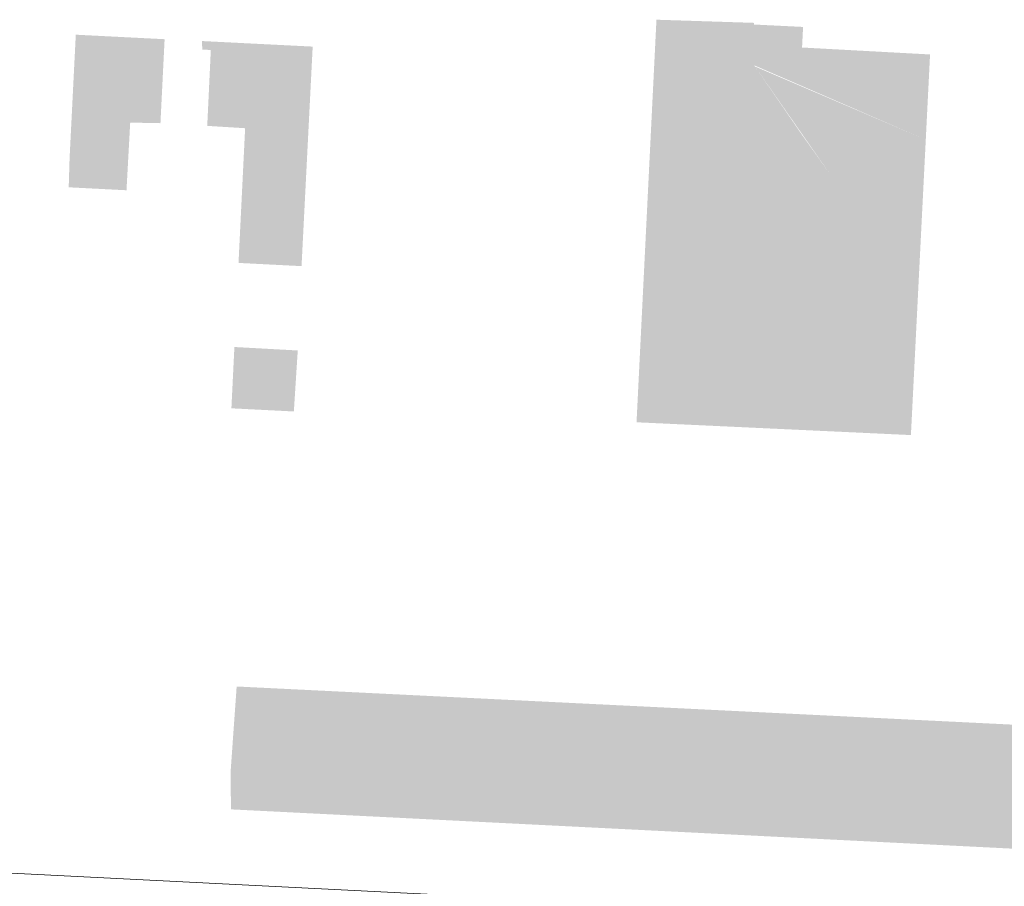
# Model space of a CAD drawing. Header units: millimetres. Extents: x 32690613 to 32694392, y 5343730 to 5344753.
# Tile 7 of 170: x 32692308 to 32692350, y 5344086 to 5344123. Entities that reach past the tile are written whole.
import ezdxf

# ---------------------------------------------------------------- set-up
doc = ezdxf.new("R2010")
doc.units = ezdxf.units.MM
doc.header["$LTSCALE"] = 0.01
doc.layers.get('DEFPOINTS').update_dxf_attribs({"color": 11, "lineweight": 18})
for name, color, linetype, lineweight, true_color in [('Veg-Gehoelzfl_H_gr3m', 7, 'Continuous', 5, 0xb5ff6b), ('Veg-Rasen', 7, 'Continuous', 5, 0xb9f3a0), ('Veg-Stauden_Bodendecker', 7, 'Continuous', 5, 0xa8ffbe)]:
    doc.layers.add(name, color=color, linetype=linetype, lineweight=lineweight, true_color=true_color)

# ---------------------------------------------------------------- blocks, each defined once
blk = doc.blocks.new('A$C78070446')
blk.add_line((4469470.041, 5342631.206), (4470219.624, 5342563.955))

msp = doc.modelspace()

# ---------------------------------------------------------------- hatches: boundary and pattern name
at = {"layer": 'Veg-Gehoelzfl_H_gr3m', "transparency": 33554687}
msp.add_hatch(color=256, dxfattribs=at).paths.add_polyline_path([(32692335.395, 5344123.014), (32692334.548, 5344105.904), (32692344.442, 5344105.443), (32692343.628, 5344113.449), (32692342.761, 5344116.472), (32692341.565, 5344118.148), (32692339.551, 5344121.075), (32692339.549, 5344122.88)])
at = {"layer": 'Veg-Rasen', "transparency": 33554687}
for points in [[(32692347.03, 5344121.537), (32692341.587, 5344121.832), (32692341.63, 5344122.707), (32692339.549, 5344122.809), (32692339.551, 5344121.075), (32692346.848, 5344117.916)], [(32692314.479, 5344122.185), (32692310.702, 5344122.377), (32692310.438, 5344117.126), (32692310.401, 5344115.891), (32692312.858, 5344115.765), (32692313.016, 5344118.641), (32692314.302, 5344118.616)], [(32692316.085, 5344121.744), (32692316.444, 5344121.727), (32692316.292, 5344118.502), (32692317.903, 5344118.402), (32692317.622, 5344112.677), (32692320.302, 5344112.54), (32692320.776, 5344121.871), (32692316.062, 5344122.107)], [(32692317.447, 5344109.103), (32692317.319, 5344106.497), (32692319.975, 5344106.363), (32692320.141, 5344108.955)], [(32692359.286, 5344092.623), (32692359.06, 5344087.343), (32692357.04, 5344087.455), (32692317.301, 5344089.452), (32692317.284, 5344091.026), (32692317.543, 5344094.674)]]:
    msp.add_hatch(color=256, dxfattribs=at).paths.add_polyline_path(points)
at = {"layer": 'Veg-Stauden_Bodendecker', "transparency": 33554687}
msp.add_hatch(color=256, dxfattribs=at).paths.add_polyline_path([(32692344.412, 5344105.444), (32692346.216, 5344105.36), (32692346.848, 5344117.916), (32692339.586, 5344121.025), (32692342.761, 5344116.472), (32692343.628, 5344113.449)])

# ---------------------------------------------------------------- block references
at = {"layer": 'DEFPOINTS', "transparency": 33554687, "rotation": 2.237485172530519}
msp.add_blockref('A$C78070446', (28434719.524, -168960.664), dxfattribs=at)

doc.saveas('drawing.dxf')
